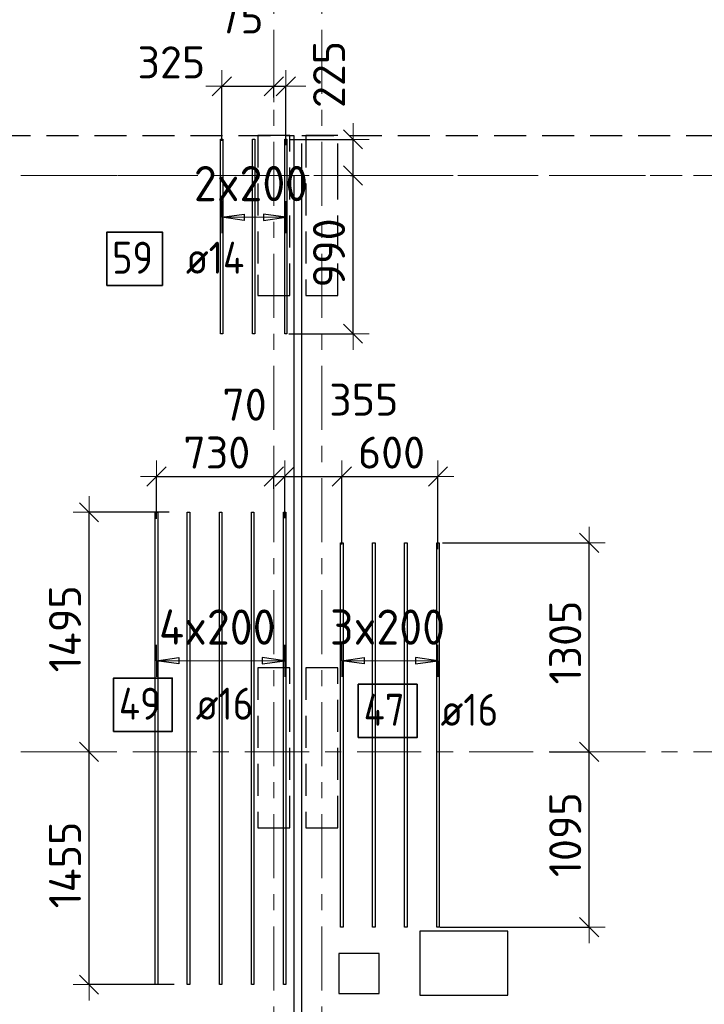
# Model space of a CAD drawing. Header units: metres. Extents: x -38 to 107, y -15 to 21.
# Tile 31 of 89: x 30.96 to 35.24, y 11.22 to 17.37. Entities that reach past the tile are written whole.
import ezdxf

# ---------------------------------------------------------------- set-up
doc = ezdxf.new("R2010")
doc.units = ezdxf.units.M
doc.header["$PDMODE"] = 65
for name, pattern in [('______11', [0.5, 0.4, -0.05, 0, -0.05]), ('______2', [0.27, 0.2, -0.07]), ('______3', [0.5, 0.4, -0.1]), ('______5', [1.1, 0.8, -0.1, 0.1, -0.1])]:
    doc.linetypes.add(name, pattern=pattern)
for name, color, linetype, lineweight in [('XR$2$Осевая линия (1)', 7, '______5', 13), ('XR$2$Размерная линия (1)', 7, 'Continuous', 13), ('XR$3$Балка (1)', 7, '______3', 13), ('XR$3$Перекрытие (1)', 7, 'Continuous', 35), ('XR$3$Размерная линия (1)', 7, 'Continuous', 13)]:
    doc.layers.add(name, color=color, linetype=linetype, lineweight=lineweight)
for name, color, linetype, lineweight, true_color in [('XR$3$Арм.стержн.Доп. Арм верхн.зоны Х', 7, 'Continuous', 35, 0x8c8cff), ('XR$3$Арм.стержн.Доп. Арм. верхн.зоны У', 7, 'Continuous', 35, 0x739641), ('XR$5$Стена_ бетон несущ.', 7, 'Continuous', 70, 0xb4b496)]:
    doc.layers.add(name, color=color, linetype=linetype, lineweight=lineweight, true_color=true_color)
doc.styles.add('ISOCPEUR', font='txt')
doc.dimstyles.new('DIMSTYLE_3', dxfattribs={"dimtxt": 0.2, "dimasz": 0.2, "dimexe": 0, "dimexo": 0, "dimgap": 0.1, "dimtad": 2, "dimdec": 0, "dimlfac": 1000, "dimrnd": 5, "dimzin": 12, "dimdsep": 46, "dimtxsty": 'ISOCPEUR', "dimblk1": 'ALL_ML_STRICH', "dimblk2": 'ALL_ML_STRICH', "dimsah": 1, "dimcen": 0, "dimclrd": 7, "dimclre": 256, "dimclrt": 7, "dimadec": 0, "dimazin": 0, "dimtfac": 1, "dimtdec": 0, "dimtix": 1, "dimtmove": 2, "dimatfit": 3, "dimfxl": 0, "dimtzin": 0, "dimlwd": 0, "dimlwe": -3, "dimarcsym": 0})
doc.dimstyles.new('DIMSTYLE_6', dxfattribs={"dimtxt": 0.2, "dimasz": 0.2, "dimexe": 0, "dimexo": 0, "dimgap": 0.1, "dimtad": 2, "dimdec": 0, "dimlfac": 1000, "dimrnd": 5, "dimzin": 12, "dimdsep": 46, "dimtxsty": 'ISOCPEUR', "dimblk1": 'ALL_ML_STRICH', "dimblk2": 'ALL_ML_STRICH', "dimsah": 1, "dimcen": 0, "dimclrd": 7, "dimclre": 256, "dimclrt": 7, "dimadec": 0, "dimazin": 0, "dimtfac": 1, "dimtdec": 0, "dimtix": 1, "dimtmove": 2, "dimatfit": 3, "dimfxl": 0, "dimtvp": 1.2, "dimtzin": 0, "dimlwd": 0, "dimlwe": -3, "dimarcsym": 0})

# ---------------------------------------------------------------- blocks, each defined once
blk = doc.blocks.new('ALL_ML_STRICH')
at = {"color": 0, "linetype": 'ByBlock', "lineweight": -2}
for p, q in [((0, -0.5), (0, 0.5)), ((-1, 0), (0.5, 0)), ((-0.3, -0.3), (0.3, 0.3))]:
    blk.add_line(p, q, dxfattribs=at)
blk = doc.blocks.new('*D11')
at = {"layer": 'DEFPOINTS', "color": 7, "linetype": 'Continuous', "lineweight": 13, "transparency": 33554687}
for p in [(0.5, 19.5574), (0.5, 19.3768), (61.6, 17.1197)]:
    blk.add_point(p, dxfattribs=at)
at = {"layer": 'XR$2$Размерная линия (1)', "color": 9, "linetype": 'Continuous', "lineweight": -2, "true_color": 0xc7c7c7, "transparency": 33554687}
for p, q in [((0.5, 19.3568), (0.5, 19.5574)), ((61.6, 17.1397), (61.6, 19.5574))]:
    blk.add_line(p, q, dxfattribs=at)
at = {"layer": 'XR$2$Размерная линия (1)', "color": 7, "linetype": 'Continuous', "lineweight": -2, "transparency": 33554687}
blk.add_line((0.5, 19.5574), (61.6, 19.5574), dxfattribs=at)
at = {"layer": 'XR$2$Размерная линия (1)', "color": 7, "linetype": 'Continuous', "lineweight": 13, "transparency": 33554687, "xscale": 0.2, "yscale": 0.2, "zscale": 0.2, "rotation": 180}
blk.add_blockref('ALL_ML_STRICH', (0.5, 19.5574), dxfattribs=at)
at = {"layer": 'XR$2$Размерная линия (1)', "color": 7, "linetype": 'Continuous', "lineweight": 13, "transparency": 33554687, "xscale": 0.2, "yscale": 0.2, "zscale": 0.2}
blk.add_blockref('ALL_ML_STRICH', (61.6, 19.5574), dxfattribs=at)
at = {"layer": 'XR$2$Размерная линия (1)', "color": 7, "linetype": 'Continuous', "lineweight": 13, "transparency": 33554687, "insert": (31.1, 19.7074), "char_height": 0.2, "width": 1, "attachment_point": 5, "style": 'ISOCPEUR'}
blk.add_mtext('\\A1;{61100}', dxfattribs=at)
blk = doc.blocks.new('*D168')
at = {"layer": 'DEFPOINTS', "color": 7, "linetype": 'Continuous', "lineweight": 13, "transparency": 33554687}
for p in [(32.225, 16.9566), (32.55, 16.8668), (32.225, 16.5968)]:
    blk.add_point(p, dxfattribs=at)
at = {"layer": 'XR$3$Размерная линия (1)', "color": 9, "linetype": 'Continuous', "lineweight": -2, "true_color": 0xc7c7c7, "transparency": 33554687}
for p, q in [((32.225, 16.6168), (32.225, 16.9566)), ((32.55, 16.8868), (32.55, 16.9566))]:
    blk.add_line(p, q, dxfattribs=at)
at = {"layer": 'XR$3$Размерная линия (1)', "color": 7, "linetype": 'Continuous', "lineweight": -2, "transparency": 33554687}
blk.add_line((32.225, 16.9566), (32.55, 16.9566), dxfattribs=at)
at = {"layer": 'XR$3$Размерная линия (1)', "color": 7, "linetype": 'Continuous', "lineweight": 13, "transparency": 33554687, "xscale": 0.2, "yscale": 0.2, "zscale": 0.2, "rotation": 180}
blk.add_blockref('ALL_ML_STRICH', (32.225, 16.9566), dxfattribs=at)
at = {"layer": 'XR$3$Размерная линия (1)', "color": 7, "linetype": 'Continuous', "lineweight": 13, "transparency": 33554687, "xscale": 0.2, "yscale": 0.2, "zscale": 0.2}
blk.add_blockref('ALL_ML_STRICH', (32.55, 16.9566), dxfattribs=at)
at = {"layer": 'XR$3$Размерная линия (1)', "color": 7, "linetype": 'Continuous', "lineweight": 13, "transparency": 33554687, "insert": (31.9101, 17.1059), "char_height": 0.2, "width": 0.6, "attachment_point": 5, "style": 'ISOCPEUR'}
blk.add_mtext('\\A1;{325}', dxfattribs=at)
blk = doc.blocks.new('*D169')
at = {"layer": 'DEFPOINTS', "color": 7, "linetype": 'Continuous', "lineweight": 13, "transparency": 33554687}
for p in [(32.55, 16.9566), (32.55, 16.8668), (32.625, 16.5691)]:
    blk.add_point(p, dxfattribs=at)
at = {"layer": 'XR$3$Размерная линия (1)', "color": 9, "linetype": 'Continuous', "lineweight": -2, "true_color": 0xc7c7c7, "transparency": 33554687}
for p, q in [((32.55, 16.8868), (32.55, 16.9566)), ((32.625, 16.5891), (32.625, 16.9566))]:
    blk.add_line(p, q, dxfattribs=at)
at = {"layer": 'XR$3$Размерная линия (1)', "color": 7, "linetype": 'Continuous', "lineweight": -2, "transparency": 33554687}
blk.add_line((32.55, 16.9566), (32.625, 16.9566), dxfattribs=at)
at = {"layer": 'XR$3$Размерная линия (1)', "color": 7, "linetype": 'Continuous', "lineweight": 13, "transparency": 33554687, "xscale": 0.2, "yscale": 0.2, "zscale": 0.2}
blk.add_blockref('ALL_ML_STRICH', (32.625, 16.9566), dxfattribs=at)
at = {"layer": 'XR$3$Размерная линия (1)', "color": 7, "linetype": 'Continuous', "lineweight": 13, "transparency": 33554687, "xscale": 0.2, "yscale": 0.2, "zscale": 0.2, "rotation": 180}
blk.add_blockref('ALL_ML_STRICH', (32.55, 16.9566), dxfattribs=at)
at = {"layer": 'XR$3$Размерная линия (1)', "color": 7, "linetype": 'Continuous', "lineweight": 13, "transparency": 33554687, "insert": (32.3431, 17.3863), "char_height": 0.2, "width": 0.4, "attachment_point": 5, "style": 'ISOCPEUR'}
blk.add_mtext('\\A1;{75}', dxfattribs=at)
blk = doc.blocks.new('*D170')
at = {"layer": 'DEFPOINTS', "color": 7, "linetype": 'Continuous', "lineweight": 13, "transparency": 33554687}
for p in [(31.818, 14.519), (32.55, 14.4229), (31.818, 14.236)]:
    blk.add_point(p, dxfattribs=at)
at = {"layer": 'XR$3$Размерная линия (1)', "color": 9, "linetype": 'Continuous', "lineweight": -2, "true_color": 0xc7c7c7, "transparency": 33554687}
for p, q in [((31.818, 14.256), (31.818, 14.519)), ((32.55, 14.4429), (32.55, 14.519))]:
    blk.add_line(p, q, dxfattribs=at)
at = {"layer": 'XR$3$Размерная линия (1)', "color": 7, "linetype": 'Continuous', "lineweight": -2, "transparency": 33554687}
blk.add_line((31.818, 14.519), (32.55, 14.519), dxfattribs=at)
at = {"layer": 'XR$3$Размерная линия (1)', "color": 7, "linetype": 'Continuous', "lineweight": 13, "transparency": 33554687, "xscale": 0.2, "yscale": 0.2, "zscale": 0.2, "rotation": 180}
blk.add_blockref('ALL_ML_STRICH', (31.818, 14.519), dxfattribs=at)
at = {"layer": 'XR$3$Размерная линия (1)', "color": 7, "linetype": 'Continuous', "lineweight": 13, "transparency": 33554687, "xscale": 0.2, "yscale": 0.2, "zscale": 0.2}
blk.add_blockref('ALL_ML_STRICH', (32.55, 14.519), dxfattribs=at)
at = {"layer": 'XR$3$Размерная линия (1)', "color": 7, "linetype": 'Continuous', "lineweight": 13, "transparency": 33554687, "insert": (32.194, 14.669), "char_height": 0.2, "width": 0.6, "attachment_point": 5, "style": 'ISOCPEUR'}
blk.add_mtext('\\A1;{730}', dxfattribs=at)
blk = doc.blocks.new('*D171')
at = {"layer": 'DEFPOINTS', "color": 7, "linetype": 'Continuous', "lineweight": 13, "transparency": 33554687}
for p in [(32.55, 14.519), (32.55, 14.4229), (32.618, 14.2402)]:
    blk.add_point(p, dxfattribs=at)
at = {"layer": 'XR$3$Размерная линия (1)', "color": 9, "linetype": 'Continuous', "lineweight": -2, "true_color": 0xc7c7c7, "transparency": 33554687}
for p, q in [((32.55, 14.4429), (32.55, 14.519)), ((32.618, 14.2602), (32.618, 14.519))]:
    blk.add_line(p, q, dxfattribs=at)
at = {"layer": 'XR$3$Размерная линия (1)', "color": 7, "linetype": 'Continuous', "lineweight": -2, "transparency": 33554687}
blk.add_line((32.55, 14.519), (32.618, 14.519), dxfattribs=at)
at = {"layer": 'XR$3$Размерная линия (1)', "color": 7, "linetype": 'Continuous', "lineweight": 13, "transparency": 33554687, "xscale": 0.2, "yscale": 0.2, "zscale": 0.2}
blk.add_blockref('ALL_ML_STRICH', (32.618, 14.519), dxfattribs=at)
at = {"layer": 'XR$3$Размерная линия (1)', "color": 7, "linetype": 'Continuous', "lineweight": 13, "transparency": 33554687, "xscale": 0.2, "yscale": 0.2, "zscale": 0.2, "rotation": 180}
blk.add_blockref('ALL_ML_STRICH', (32.55, 14.519), dxfattribs=at)
at = {"layer": 'XR$3$Размерная линия (1)', "color": 7, "linetype": 'Continuous', "lineweight": 13, "transparency": 33554687, "insert": (32.3676, 14.9682), "char_height": 0.2, "width": 0.4, "attachment_point": 5, "style": 'ISOCPEUR'}
blk.add_mtext('\\A1;{70}', dxfattribs=at)
blk = doc.blocks.new('*D172')
at = {"layer": 'DEFPOINTS', "color": 7, "linetype": 'Continuous', "lineweight": 13, "transparency": 33554687}
for p in [(32.618, 14.519), (32.618, 14.2402), (32.975, 14.0741)]:
    blk.add_point(p, dxfattribs=at)
at = {"layer": 'XR$3$Размерная линия (1)', "color": 9, "linetype": 'Continuous', "lineweight": -2, "true_color": 0xc7c7c7, "transparency": 33554687}
for p, q in [((32.618, 14.2602), (32.618, 14.519)), ((32.975, 14.0941), (32.975, 14.519))]:
    blk.add_line(p, q, dxfattribs=at)
at = {"layer": 'XR$3$Размерная линия (1)', "color": 7, "linetype": 'Continuous', "lineweight": -2, "transparency": 33554687}
blk.add_line((32.618, 14.519), (32.975, 14.519), dxfattribs=at)
at = {"layer": 'XR$3$Размерная линия (1)', "color": 7, "linetype": 'Continuous', "lineweight": 13, "transparency": 33554687, "xscale": 0.2, "yscale": 0.2, "zscale": 0.2, "rotation": 180}
blk.add_blockref('ALL_ML_STRICH', (32.618, 14.519), dxfattribs=at)
at = {"layer": 'XR$3$Размерная линия (1)', "color": 7, "linetype": 'Continuous', "lineweight": 13, "transparency": 33554687, "xscale": 0.2, "yscale": 0.2, "zscale": 0.2}
blk.add_blockref('ALL_ML_STRICH', (32.975, 14.519), dxfattribs=at)
at = {"layer": 'XR$3$Размерная линия (1)', "color": 7, "linetype": 'Continuous', "lineweight": 13, "transparency": 33554687, "insert": (33.112, 14.9996), "char_height": 0.2, "width": 0.6, "attachment_point": 5, "style": 'ISOCPEUR'}
blk.add_mtext('\\A1;{355}', dxfattribs=at)
blk = doc.blocks.new('*D173')
at = {"layer": 'DEFPOINTS', "color": 7, "linetype": 'Continuous', "lineweight": 13, "transparency": 33554687}
for p in [(32.975, 14.519), (32.975, 14.0741), (33.575, 14.045)]:
    blk.add_point(p, dxfattribs=at)
at = {"layer": 'XR$3$Размерная линия (1)', "color": 9, "linetype": 'Continuous', "lineweight": -2, "true_color": 0xc7c7c7, "transparency": 33554687}
for p, q in [((32.975, 14.0941), (32.975, 14.519)), ((33.575, 14.065), (33.575, 14.519))]:
    blk.add_line(p, q, dxfattribs=at)
at = {"layer": 'XR$3$Размерная линия (1)', "color": 7, "linetype": 'Continuous', "lineweight": -2, "transparency": 33554687}
blk.add_line((32.975, 14.519), (33.575, 14.519), dxfattribs=at)
at = {"layer": 'XR$3$Размерная линия (1)', "color": 7, "linetype": 'Continuous', "lineweight": 13, "transparency": 33554687, "xscale": 0.2, "yscale": 0.2, "zscale": 0.2, "rotation": 180}
blk.add_blockref('ALL_ML_STRICH', (32.975, 14.519), dxfattribs=at)
at = {"layer": 'XR$3$Размерная линия (1)', "color": 7, "linetype": 'Continuous', "lineweight": 13, "transparency": 33554687, "xscale": 0.2, "yscale": 0.2, "zscale": 0.2}
blk.add_blockref('ALL_ML_STRICH', (33.575, 14.519), dxfattribs=at)
at = {"layer": 'XR$3$Размерная линия (1)', "color": 7, "linetype": 'Continuous', "lineweight": 13, "transparency": 33554687, "insert": (33.285, 14.669), "char_height": 0.2, "width": 0.6, "attachment_point": 5, "style": 'ISOCPEUR'}
blk.add_mtext('\\A1;{600}', dxfattribs=at)
blk = doc.blocks.new('*D174')
at = {"layer": 'DEFPOINTS', "color": 7, "linetype": 'Continuous', "lineweight": 13, "transparency": 33554687}
for p in [(31.4052, 12.8), (31.3964, 11.346), (31.9486, 11.346)]:
    blk.add_point(p, dxfattribs=at)
at = {"layer": 'XR$3$Размерная линия (1)', "color": 9, "linetype": 'Continuous', "lineweight": -2, "true_color": 0xc7c7c7, "transparency": 33554687}
for p, q in [((31.3964, 12.8), (31.3964, 12.8)), ((31.9286, 11.346), (31.3964, 11.346))]:
    blk.add_line(p, q, dxfattribs=at)
at = {"layer": 'XR$3$Размерная линия (1)', "color": 7, "linetype": 'Continuous', "lineweight": -2, "transparency": 33554687}
blk.add_line((31.3964, 11.346), (31.3964, 12.8), dxfattribs=at)
at = {"layer": 'XR$3$Размерная линия (1)', "color": 7, "linetype": 'Continuous', "lineweight": 13, "transparency": 33554687, "xscale": 0.2, "yscale": 0.2, "zscale": 0.2}
for p, rotation in [((31.3964, 12.8), 90), ((31.3964, 11.346), 270)]:
    blk.add_blockref('ALL_ML_STRICH', p, dxfattribs=dict(at, rotation=rotation))
at = {"layer": 'XR$3$Размерная линия (1)', "color": 7, "linetype": 'Continuous', "lineweight": 13, "transparency": 33554687, "insert": (31.2464, 12.093), "char_height": 0.2, "width": 0.8, "attachment_point": 5, "rotation": 90, "style": 'ISOCPEUR'}
blk.add_mtext('\\A1;{1455}', dxfattribs=at)
blk = doc.blocks.new('*D175')
at = {"layer": 'DEFPOINTS', "color": 7, "linetype": 'Continuous', "lineweight": 13, "transparency": 33554687}
for p in [(31.9161, 14.296), (31.3964, 12.8), (31.4052, 12.8)]:
    blk.add_point(p, dxfattribs=at)
at = {"layer": 'XR$3$Размерная линия (1)', "color": 9, "linetype": 'Continuous', "lineweight": -2, "true_color": 0xc7c7c7, "transparency": 33554687}
for p, q in [((31.8961, 14.296), (31.3964, 14.296)), ((31.3964, 12.8), (31.3964, 12.8))]:
    blk.add_line(p, q, dxfattribs=at)
at = {"layer": 'XR$3$Размерная линия (1)', "color": 7, "linetype": 'Continuous', "lineweight": -2, "transparency": 33554687}
blk.add_line((31.3964, 12.8), (31.3964, 14.296), dxfattribs=at)
at = {"layer": 'XR$3$Размерная линия (1)', "color": 7, "linetype": 'Continuous', "lineweight": 13, "transparency": 33554687, "xscale": 0.2, "yscale": 0.2, "zscale": 0.2}
for p, rotation in [((31.3964, 14.296), 90), ((31.3964, 12.8), 270)]:
    blk.add_blockref('ALL_ML_STRICH', p, dxfattribs=dict(at, rotation=rotation))
at = {"layer": 'XR$3$Размерная линия (1)', "color": 7, "linetype": 'Continuous', "lineweight": 13, "transparency": 33554687, "insert": (31.2464, 13.568), "char_height": 0.2, "width": 0.8, "attachment_point": 5, "rotation": 90, "style": 'ISOCPEUR'}
blk.add_mtext('\\A1;{1495}', dxfattribs=at)
blk = doc.blocks.new('*D176')
at = {"layer": 'DEFPOINTS', "color": 7, "linetype": 'Continuous', "lineweight": 13, "transparency": 33554687}
for p in [(34.2518, 12.8), (33.567, 11.7052), (34.5194, 11.7052)]:
    blk.add_point(p, dxfattribs=at)
at = {"layer": 'XR$3$Размерная линия (1)', "color": 9, "linetype": 'Continuous', "lineweight": -2, "true_color": 0xc7c7c7, "transparency": 33554687}
for p, q in [((34.2718, 12.8), (34.5194, 12.8)), ((33.587, 11.7052), (34.5194, 11.7052))]:
    blk.add_line(p, q, dxfattribs=at)
at = {"layer": 'XR$3$Размерная линия (1)', "color": 7, "linetype": 'Continuous', "lineweight": -2, "transparency": 33554687}
blk.add_line((34.5194, 11.7052), (34.5194, 12.8), dxfattribs=at)
at = {"layer": 'XR$3$Размерная линия (1)', "color": 7, "linetype": 'Continuous', "lineweight": 13, "transparency": 33554687, "xscale": 0.2, "yscale": 0.2, "zscale": 0.2}
for p, rotation in [((34.5194, 12.8), 90), ((34.5194, 11.7052), 270)]:
    blk.add_blockref('ALL_ML_STRICH', p, dxfattribs=dict(at, rotation=rotation))
at = {"layer": 'XR$3$Размерная линия (1)', "color": 7, "linetype": 'Continuous', "lineweight": 13, "transparency": 33554687, "insert": (34.3694, 12.2826), "char_height": 0.2, "width": 0.8, "attachment_point": 5, "rotation": 90, "style": 'ISOCPEUR'}
blk.add_mtext('\\A1;{1095}', dxfattribs=at)
blk = doc.blocks.new('*D177')
at = {"layer": 'DEFPOINTS', "color": 7, "linetype": 'Continuous', "lineweight": 13, "transparency": 33554687}
for p in [(33.583, 14.1052), (34.2518, 12.8), (34.5194, 12.8)]:
    blk.add_point(p, dxfattribs=at)
at = {"layer": 'XR$3$Размерная линия (1)', "color": 9, "linetype": 'Continuous', "lineweight": -2, "true_color": 0xc7c7c7, "transparency": 33554687}
for p, q in [((33.603, 14.1052), (34.5194, 14.1052)), ((34.2718, 12.8), (34.5194, 12.8))]:
    blk.add_line(p, q, dxfattribs=at)
at = {"layer": 'XR$3$Размерная линия (1)', "color": 7, "linetype": 'Continuous', "lineweight": -2, "transparency": 33554687}
blk.add_line((34.5194, 12.8), (34.5194, 14.1052), dxfattribs=at)
at = {"layer": 'XR$3$Размерная линия (1)', "color": 7, "linetype": 'Continuous', "lineweight": 13, "transparency": 33554687, "xscale": 0.2, "yscale": 0.2, "zscale": 0.2}
for p, rotation in [((34.5194, 14.1052), 90), ((34.5194, 12.8), 270)]:
    blk.add_blockref('ALL_ML_STRICH', p, dxfattribs=dict(at, rotation=rotation))
at = {"layer": 'XR$3$Размерная линия (1)', "color": 7, "linetype": 'Continuous', "lineweight": 13, "transparency": 33554687, "insert": (34.3694, 13.4826), "char_height": 0.2, "width": 0.8, "attachment_point": 5, "rotation": 90, "style": 'ISOCPEUR'}
blk.add_mtext('\\A1;{1305}', dxfattribs=at)
blk = doc.blocks.new('*D358')
at = {"layer": 'DEFPOINTS', "color": 7, "linetype": 'Continuous', "lineweight": 13, "transparency": 33554687}
for p in [(33.0085, 16.4), (32.6229, 15.4113), (33.0448, 15.4113)]:
    blk.add_point(p, dxfattribs=at)
at = {"layer": 'XR$3$Размерная линия (1)', "color": 9, "linetype": 'Continuous', "lineweight": -2, "true_color": 0xc7c7c7, "transparency": 33554687}
for p, q in [((33.0285, 16.4), (33.0448, 16.4)), ((32.6429, 15.4113), (33.0448, 15.4113))]:
    blk.add_line(p, q, dxfattribs=at)
at = {"layer": 'XR$3$Размерная линия (1)', "color": 7, "linetype": 'Continuous', "lineweight": -2, "transparency": 33554687}
blk.add_line((33.0448, 15.4113), (33.0448, 16.4), dxfattribs=at)
at = {"layer": 'XR$3$Размерная линия (1)', "color": 7, "linetype": 'Continuous', "lineweight": 13, "transparency": 33554687, "xscale": 0.2, "yscale": 0.2, "zscale": 0.2}
for p, rotation in [((33.0448, 16.4), 90), ((33.0448, 15.4113), 270)]:
    blk.add_blockref('ALL_ML_STRICH', p, dxfattribs=dict(at, rotation=rotation))
at = {"layer": 'XR$3$Размерная линия (1)', "color": 7, "linetype": 'Continuous', "lineweight": 13, "transparency": 33554687, "insert": (32.8948, 15.9156), "char_height": 0.2, "width": 0.6, "attachment_point": 5, "rotation": 90, "style": 'ISOCPEUR'}
blk.add_mtext('\\A1;{990}', dxfattribs=at)
blk = doc.blocks.new('*D359')
at = {"layer": 'DEFPOINTS', "color": 7, "linetype": 'Continuous', "lineweight": 13, "transparency": 33554687}
for p in [(32.632, 16.6252), (33.0085, 16.4), (33.0448, 16.4)]:
    blk.add_point(p, dxfattribs=at)
at = {"layer": 'XR$3$Размерная линия (1)', "color": 9, "linetype": 'Continuous', "lineweight": -2, "true_color": 0xc7c7c7, "transparency": 33554687}
for p, q in [((32.652, 16.6252), (33.0448, 16.6252)), ((33.0285, 16.4), (33.0448, 16.4))]:
    blk.add_line(p, q, dxfattribs=at)
at = {"layer": 'XR$3$Размерная линия (1)', "color": 7, "linetype": 'Continuous', "lineweight": -2, "transparency": 33554687}
blk.add_line((33.0448, 16.4), (33.0448, 16.6252), dxfattribs=at)
at = {"layer": 'XR$3$Размерная линия (1)', "color": 7, "linetype": 'Continuous', "lineweight": 13, "transparency": 33554687, "xscale": 0.2, "yscale": 0.2, "zscale": 0.2}
for p, rotation in [((33.0448, 16.6252), 90), ((33.0448, 16.4), 270)]:
    blk.add_blockref('ALL_ML_STRICH', p, dxfattribs=dict(at, rotation=rotation))
at = {"layer": 'XR$3$Размерная линия (1)', "color": 7, "linetype": 'Continuous', "lineweight": 13, "transparency": 33554687, "insert": (32.8952, 17.0303), "char_height": 0.2, "width": 0.6, "attachment_point": 5, "rotation": 90, "style": 'ISOCPEUR'}
blk.add_mtext('\\A1;{225}', dxfattribs=at)

msp = doc.modelspace()

# ---------------------------------------------------------------- linework, layer by layer
at = {"layer": 'XR$2$Осевая линия (1)', "color": 253, "linetype": '______11', "lineweight": 13, "true_color": 0xa0a0a0, "transparency": 33554687}
for p, q in [((32.55, -3.39), (32.55, 19.78)), ((32.85, -3.39), (32.85, 19.78)), ((-2.63, 16.4), (62.6, 16.4)), ((-2.63, 12.8), (62.6, 12.8))]:
    msp.add_line(p, q, dxfattribs=at)
at = {"layer": 'XR$3$Арм.стержн.Доп. Арм верхн.зоны Х', "color": 253, "linetype": 'Continuous', "lineweight": -3, "true_color": 0xa0a0a0, "transparency": 33554687}
for p, q in [((31.818, 13.3691), (31.818, 13.4691)), ((32.618, 13.3691), (32.618, 13.4691)), ((31.818, 13.3691), (31.818, 13.2691)), ((32.618, 13.3691), (32.618, 13.2691))]:
    msp.add_line(p, q, dxfattribs=at)
at = {"layer": 'XR$3$Арм.стержн.Доп. Арм верхн.зоны Х', "color": 7, "linetype": 'Continuous', "lineweight": 25, "transparency": 33554687}
for p, q in [((31.818, 13.3691), (31.958, 13.3891)), ((31.958, 13.3491), (31.818, 13.3691)), ((31.958, 13.3891), (31.958, 13.3491)), ((32.618, 13.3691), (32.478, 13.3891)), ((32.478, 13.3891), (32.478, 13.3491)), ((32.478, 13.3491), (32.618, 13.3691))]:
    msp.add_line(p, q, dxfattribs=at)
at = {"layer": 'XR$3$Арм.стержн.Доп. Арм верхн.зоны Х', "color": 7, "linetype": 'Continuous', "lineweight": 13, "transparency": 33554687}
for p, q in [((31.818, 13.3691), (31.818, 13.3691)), ((31.818, 13.3691), (32.618, 13.3691)), ((32.618, 13.3691), (32.618, 13.3691))]:
    msp.add_line(p, q, dxfattribs=at)
at = {"layer": 'XR$3$Арм.стержн.Доп. Арм верхн.зоны Х', "color": 7, "linetype": 'Continuous', "lineweight": 25, "transparency": 33554687}
for points in [[(31.81, 11.346), (31.81, 14.296), (31.826, 14.296), (31.826, 11.346), (31.81, 11.346)], [(32.01, 11.346), (32.01, 14.296), (32.026, 14.296), (32.026, 11.346), (32.01, 11.346)], [(32.21, 11.346), (32.21, 14.296), (32.226, 14.296), (32.226, 11.346), (32.21, 11.346)], [(32.41, 11.346), (32.41, 14.296), (32.426, 14.296), (32.426, 11.346), (32.41, 11.346)], [(32.61, 11.346), (32.61, 14.296), (32.626, 14.296), (32.626, 11.346), (32.61, 11.346)]]:
    msp.add_lwpolyline(points, dxfattribs=at)
at = {"layer": 'XR$3$Арм.стержн.Доп. Арм верхн.зоны Х', "color": 7, "linetype": 'Continuous', "lineweight": 35, "transparency": 33554687}
msp.add_lwpolyline([(31.5493, 12.927), (31.916, 12.927), (31.916, 13.2604), (31.5493, 13.2604), (31.5493, 12.927)], dxfattribs=at)
at = {"layer": 'XR$3$Арм.стержн.Доп. Арм. верхн.зоны У', "color": 253, "linetype": 'Continuous', "lineweight": -3, "true_color": 0xa0a0a0, "transparency": 33554687}
for p, q in [((32.2249, 16.1389), (32.2249, 16.2389)), ((32.6249, 16.1389), (32.6249, 16.2389)), ((32.2249, 16.1389), (32.2249, 16.0389)), ((32.6249, 16.1389), (32.6249, 16.0389)), ((32.975, 13.3691), (32.975, 13.4691)), ((33.575, 13.3691), (33.575, 13.4691)), ((32.975, 13.3691), (32.975, 13.2691)), ((33.575, 13.3691), (33.575, 13.2691))]:
    msp.add_line(p, q, dxfattribs=at)
at = {"layer": 'XR$3$Арм.стержн.Доп. Арм. верхн.зоны У', "color": 7, "linetype": 'Continuous', "lineweight": 25, "transparency": 33554687}
for p, q in [((32.2249, 16.1389), (32.3649, 16.1589)), ((32.3649, 16.1189), (32.2249, 16.1389)), ((32.3649, 16.1589), (32.3649, 16.1189)), ((32.6249, 16.1389), (32.4849, 16.1589)), ((32.4849, 16.1589), (32.4849, 16.1189)), ((32.4849, 16.1189), (32.6249, 16.1389)), ((32.975, 13.3691), (33.115, 13.3891)), ((33.115, 13.3491), (32.975, 13.3691)), ((33.115, 13.3891), (33.115, 13.3491)), ((33.575, 13.3691), (33.435, 13.3891)), ((33.435, 13.3891), (33.435, 13.3491)), ((33.435, 13.3491), (33.575, 13.3691))]:
    msp.add_line(p, q, dxfattribs=at)
at = {"layer": 'XR$3$Арм.стержн.Доп. Арм. верхн.зоны У', "color": 7, "linetype": 'Continuous', "lineweight": 13, "transparency": 33554687}
for p, q in [((32.2249, 16.1389), (32.2249, 16.1389)), ((32.2249, 16.1389), (32.6249, 16.1389)), ((32.6249, 16.1389), (32.6249, 16.1389)), ((32.975, 13.3691), (32.975, 13.3691)), ((32.975, 13.3691), (33.575, 13.3691)), ((33.575, 13.3691), (33.575, 13.3691))]:
    msp.add_line(p, q, dxfattribs=at)
at = {"layer": 'XR$3$Арм.стержн.Доп. Арм. верхн.зоны У', "color": 7, "linetype": 'Continuous', "lineweight": 25, "transparency": 33554687}
for points in [[(32.2319, 16.6253), (32.2319, 15.4113), (32.2179, 15.4113), (32.2179, 16.6253), (32.2319, 16.6253)], [(32.4319, 16.6253), (32.4319, 15.4113), (32.4179, 15.4113), (32.4179, 16.6253), (32.4319, 16.6253)], [(32.6319, 16.6253), (32.6319, 15.4113), (32.6179, 15.4113), (32.6179, 16.6253), (32.6319, 16.6253)], [(32.967, 11.7052), (32.967, 14.1052), (32.983, 14.1052), (32.983, 11.7052), (32.967, 11.7052)], [(33.167, 11.7052), (33.167, 14.1052), (33.183, 14.1052), (33.183, 11.7052), (33.167, 11.7052)], [(33.367, 11.7052), (33.367, 14.1052), (33.383, 14.1052), (33.383, 11.7052), (33.367, 11.7052)], [(33.567, 11.7052), (33.567, 14.1052), (33.583, 14.1052), (33.583, 11.7052), (33.567, 11.7052)]]:
    msp.add_lwpolyline(points, dxfattribs=at)
at = {"layer": 'XR$3$Арм.стержн.Доп. Арм. верхн.зоны У', "color": 7, "linetype": 'Continuous', "lineweight": 35, "transparency": 33554687}
for points in [[(31.5077, 15.7126), (31.8544, 15.7126), (31.8544, 16.0459), (31.5077, 16.0459), (31.5077, 15.7126)], [(33.0777, 12.889), (33.4443, 12.889), (33.4443, 13.2224), (33.0777, 13.2224), (33.0777, 12.889)]]:
    msp.add_lwpolyline(points, dxfattribs=at)
at = {"layer": 'XR$3$Балка (1)', "color": 7, "linetype": '______2', "lineweight": 25, "transparency": 33554687}
for p, q in [((26.03, 16.6502), (32.675, 16.6502)), ((32.675, 16.6502), (32.675, 16.4002)), ((32.725, 16.4002), (32.725, 16.6502)), ((32.725, 16.6502), (38.7, 16.6502))]:
    msp.add_line(p, q, dxfattribs=at)
at = {"layer": 'XR$3$Перекрытие (1)', "color": 7, "linetype": '______2', "lineweight": 18, "transparency": 33554687}
for p, q in [((32.675, 16.4002), (26.03, 16.4002)), ((38.7, 16.4002), (32.725, 16.4002))]:
    msp.add_line(p, q, dxfattribs=at)
at = {"layer": 'XR$3$Перекрытие (1)', "color": 7, "linetype": 'Continuous', "lineweight": 25, "transparency": 33554687}
for p, q in [((32.675, 16.4002), (32.675, -0.25)), ((32.725, -0.2498), (32.725, 16.4002)), ((33.4609, 11.6802), (33.4609, 11.2802)), ((34.0109, 11.6802), (33.4609, 11.6802)), ((34.0109, 11.2802), (34.0109, 11.6802)), ((32.957, 11.5402), (32.957, 11.2902)), ((33.207, 11.5402), (32.957, 11.5402)), ((33.207, 11.2902), (33.207, 11.5402)), ((32.957, 11.2902), (33.207, 11.2902)), ((33.4609, 11.2802), (34.0109, 11.2802))]:
    msp.add_line(p, q, dxfattribs=at)
at = {"layer": 'XR$5$Стена_ бетон несущ.', "color": 253, "linetype": '______2', "lineweight": -3, "true_color": 0xa0a0a0, "transparency": 33554687}
for p, q in [((32.45, 16.65), (32.45, 15.78)), ((32.65, 16.65), (32.45, 16.65)), ((32.65, 15.65), (32.65, 16.65)), ((32.95, 16.65), (32.75, 16.65)), ((32.75, 16.65), (32.75, 15.65)), ((32.95, 16.4), (32.95, 16.65)), ((32.95, 15.65), (32.95, 16.4)), ((32.45, 15.78), (32.45, 15.65)), ((32.45, 15.65), (32.65, 15.65)), ((32.75, 15.65), (32.95, 15.65)), ((32.45, 13.325), (32.45, 12.325)), ((32.65, 13.325), (32.45, 13.325)), ((32.65, 12.325), (32.65, 13.325)), ((32.95, 13.325), (32.75, 13.325)), ((32.75, 13.325), (32.75, 12.325)), ((32.95, 12.325), (32.95, 13.325)), ((32.45, 12.325), (32.65, 12.325)), ((32.75, 12.325), (32.95, 12.325))]:
    msp.add_line(p, q, dxfattribs=at)

# ---------------------------------------------------------------- texts
at = {"layer": 'XR$3$Арм.стержн.Доп. Арм верхн.зоны Х', "color": 7, "linetype": 'Continuous', "lineweight": 13, "transparency": 33554687, "insert": (31.833, 13.4691), "char_height": 0.22, "width": 0.895564, "attachment_point": 7, "style": 'ISOCPEUR'}
msp.add_mtext('\\W0.95;4x200', dxfattribs=at)
at = {"layer": 'XR$3$Арм.стержн.Доп. Арм верхн.зоны Х', "color": 7, "linetype": 'Continuous', "lineweight": 25, "transparency": 33554687, "char_height": 0.2, "attachment_point": 7, "style": 'ISOCPEUR'}
for s, insert, width in [('\\W0.88;49', (31.5826, 13.0004), 0.387995), ('\\W0.89; ø16 ', (31.9493, 13.0004), 0.749105)]:
    msp.add_mtext(s, dxfattribs=dict(at, insert=insert, width=width))
at = {"layer": 'XR$3$Арм.стержн.Доп. Арм. верхн.зоны У', "color": 7, "linetype": 'Continuous', "lineweight": 13, "transparency": 33554687, "insert": (32.0509, 16.2389), "char_height": 0.22, "width": 0.873359, "attachment_point": 7, "rotation": 359.99939, "style": 'ISOCPEUR'}
msp.add_mtext('\\W0.95;2x200', dxfattribs=at)
at = {"layer": 'XR$3$Арм.стержн.Доп. Арм. верхн.зоны У', "color": 7, "linetype": 'Continuous', "lineweight": 25, "transparency": 33554687, "char_height": 0.2, "attachment_point": 7, "rotation": 359.99939, "style": 'ISOCPEUR'}
for s, insert, width in [('\\W0.87;59', (31.541, 15.7859), 0.367208), ('\\W0.89; ø14 ', (31.8877, 15.7859), 0.769432)]:
    msp.add_mtext(s, dxfattribs=dict(at, insert=insert, width=width))
at = {"layer": 'XR$3$Арм.стержн.Доп. Арм. верхн.зоны У', "color": 7, "linetype": 'Continuous', "lineweight": 13, "transparency": 33554687, "insert": (32.901, 13.4691), "char_height": 0.22, "width": 0.873359, "attachment_point": 7, "style": 'ISOCPEUR'}
msp.add_mtext('\\W0.95;3x200', dxfattribs=at)
at = {"layer": 'XR$3$Арм.стержн.Доп. Арм. верхн.зоны У', "color": 7, "linetype": 'Continuous', "lineweight": 25, "transparency": 33554687, "char_height": 0.2, "attachment_point": 7, "style": 'ISOCPEUR'}
for s, insert, width in [('\\W0.88;47', (33.111, 12.9624), 0.387995), ('\\W0.89; ø16 ', (33.4777, 12.9624), 0.749105)]:
    msp.add_mtext(s, dxfattribs=dict(at, insert=insert, width=width))

# ---------------------------------------------------------------- dimensions: what is measured, and where the dimension line sits
at = {"layer": 'XR$2$Размерная линия (1)', "color": 7, "linetype": 'Continuous', "lineweight": 13, "transparency": 33554687}
dim = msp.add_linear_dim(base=(61.6, 19.5574), p1=(0.5, 19.3568), p2=(61.6, 17.1397), dimstyle='DIMSTYLE_3', override={"dimpost": '<>', "dimclrd": 7, "dimclre": 9, "dimclrt": 7, "dimlwd": 0, "dimlwe": 65533}, dxfattribs=at)
dim.commit()
dim.dimension.update_dxf_attribs({"geometry": '*D11', "text_midpoint": (31.1, 19.7074), "dimtype": 160})
at = {"layer": 'XR$3$Размерная линия (1)', "color": 7, "linetype": 'Continuous', "lineweight": 13, "transparency": 33554687}
for base, p1, p2, dimstyle, picture, middle in [((32.625, 16.9566), (32.55, 16.8868), (32.625, 16.5891), 'DIMSTYLE_6', '*D169', (32.3431, 17.3863)), ((32.55, 16.9566), (32.225, 16.6168), (32.55, 16.8868), 'DIMSTYLE_6', '*D168', (31.9101, 17.1059)), ((32.975, 14.519), (32.618, 14.2602), (32.975, 14.0941), 'DIMSTYLE_6', '*D172', (33.112, 14.9996)), ((32.618, 14.519), (32.55, 14.4429), (32.618, 14.2602), 'DIMSTYLE_6', '*D171', (32.3676, 14.9682)), ((32.55, 14.519), (31.818, 14.256), (32.55, 14.4429), 'DIMSTYLE_3', '*D170', (32.194, 14.669)), ((33.575, 14.519), (32.975, 14.0941), (33.575, 14.065), 'DIMSTYLE_3', '*D173', (33.285, 14.669))]:
    dim = msp.add_linear_dim(base=base, p1=p1, p2=p2, dimstyle=dimstyle, override={"dimpost": '<>', "dimclrd": 7, "dimclre": 9, "dimclrt": 7, "dimlwd": 0, "dimlwe": 65533}, dxfattribs=at)
    dim.commit()
    dim.dimension.update_dxf_attribs({"geometry": picture, "text_midpoint": middle, "dimtype": 160})
for base, p1, p2, dimstyle, picture, middle in [((33.0448, 16.6252), (33.0285, 16.4), (32.652, 16.6252), 'DIMSTYLE_6', '*D359', (32.8952, 17.0303)), ((33.0448, 16.4), (32.6429, 15.4113), (33.0285, 16.4), 'DIMSTYLE_3', '*D358', (32.8948, 15.9156)), ((31.3964, 14.296), (31.3964, 12.8), (31.8961, 14.296), 'DIMSTYLE_3', '*D175', (31.2464, 13.568)), ((34.5194, 14.1052), (34.2718, 12.8), (33.603, 14.1052), 'DIMSTYLE_3', '*D177', (34.3694, 13.4826)), ((31.3964, 12.8), (31.9286, 11.346), (31.3964, 12.8), 'DIMSTYLE_3', '*D174', (31.2464, 12.093)), ((34.5194, 12.8), (33.587, 11.7052), (34.2718, 12.8), 'DIMSTYLE_3', '*D176', (34.3694, 12.2826))]:
    dim = msp.add_linear_dim(base=base, p1=p1, p2=p2, angle=90, dimstyle=dimstyle, override={"dimpost": '<>', "dimclrd": 7, "dimclre": 9, "dimclrt": 7, "dimlwd": 0, "dimlwe": 65533}, dxfattribs=at)
    dim.commit()
    dim.dimension.update_dxf_attribs({"geometry": picture, "text_midpoint": middle, "dimtype": 160})

doc.saveas('drawing.dxf')
